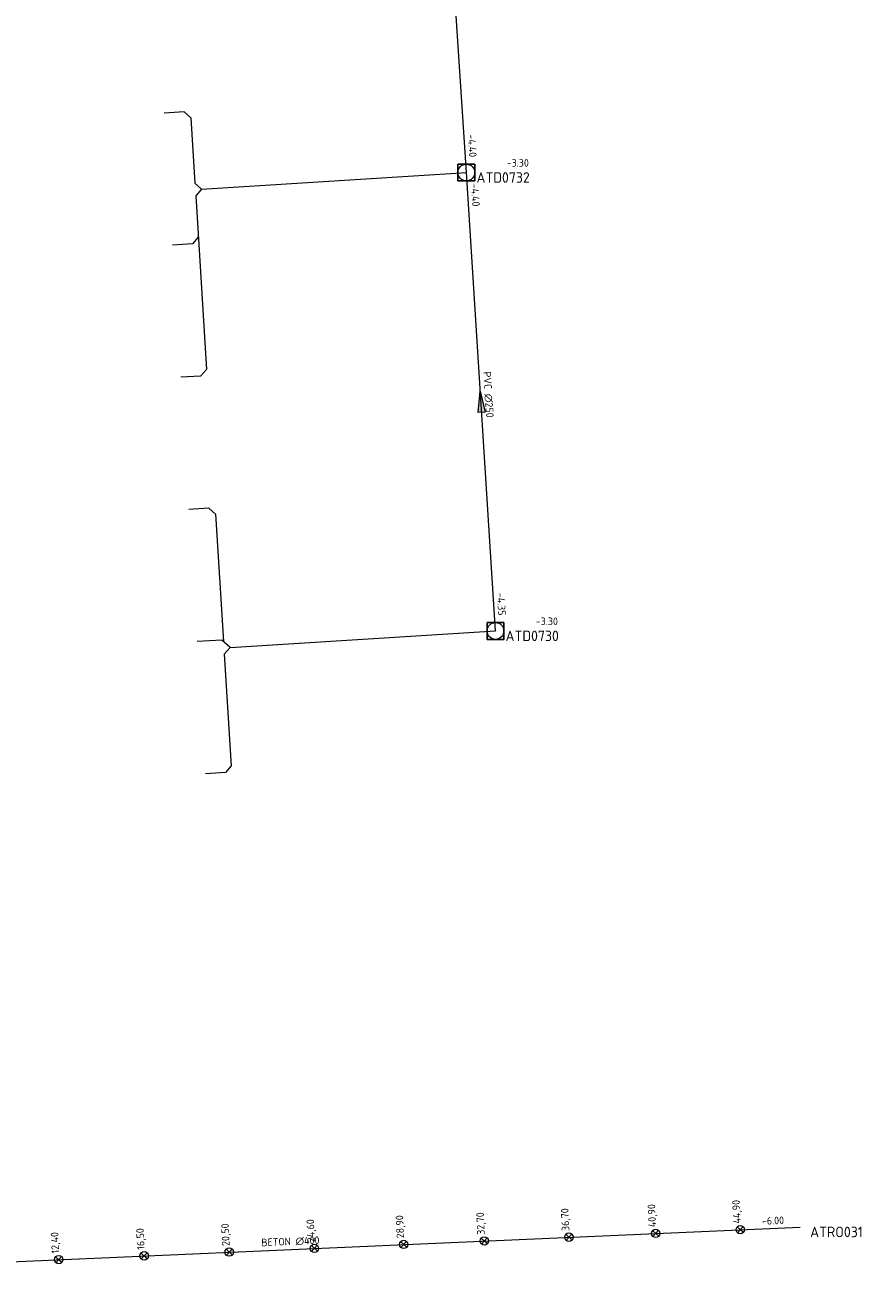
# Model space of a CAD drawing. Header units: metres. Extents: x 162232 to 162755, y 502539 to 502988.
# Tile 54 of 64: x 162639 to 162679, y 502715 to 502774. Entities that reach past the tile are written whole.
import ezdxf

# ---------------------------------------------------------------- set-up
doc = ezdxf.new("R2010")
doc.units = ezdxf.units.M
doc.header["$LTSCALE"] = 0.001
for name, color, linetype, lineweight in [('B-WE-RI-HWA_BOB-T18', 150, 'Continuous', 0), ('B-WE-RI-HWA_HULPSTUK_INLAAT-S', 150, 'Continuous', 13), ('B-WE-RI-HWA_HULPSTUK_INLAAT-T18', 150, 'Continuous', 0), ('B-WE-RI-HWA_MATERIAAL-T18', 150, 'Continuous', 0), ('B-WE-RI-HWA_PUTNUMMER-T25', 150, 'Continuous', 0), ('B-WE-RI-HWA_TRANSPORTLEIDING_BETON_400-G', 150, 'Continuous', 13), ('B-WE-RI-VWA_BOB-T18', 20, 'Continuous', 0), ('B-WE-RI-VWA_HUISAANSLUITING_PVC_125-G', 20, 'Continuous', 13), ('B-WE-RI-VWA_HUISAANSLUITING_PVC_160-G', 20, 'Continuous', 13), ('B-WE-RI-VWA_MATERIAAL-T18', 20, 'Continuous', 0), ('B-WE-RI-VWA_PUTDEKSELHOOGTE-T18', 20, 'Continuous', 0), ('B-WE-RI-VWA_PUTNUMMER-T25', 20, 'Continuous', 0), ('B-WE-RI-VWA_RIOOLPUT_INSPECTIEPUT-S', 20, 'Continuous', 13), ('B-WE-RI-VWA_STROOMRICHTING-S', 20, 'Continuous', 13), ('B-WE-RI-VWA_TRANSPORTLEIDING_PVC_250-G', 20, 'Continuous', 13), ('Default', 7, 'Continuous', 0)]:
    doc.layers.add(name, color=color, linetype=linetype, lineweight=lineweight)
doc.styles.add('NLCS-ISO', font='NLCS-ISO.ttf')

# ---------------------------------------------------------------- blocks, each defined once
blk = doc.blocks.new('SRI-STROOMRICHTING-SO')
at = {"layer": 'Default', "linetype": 'Continuous'}
blk.add_hatch(color=256, dxfattribs=at).paths.add_polyline_path([(-0.0025, 0.00083), (-0.0025, -0.00083), (0.0025, 0)])
at = {"flags": 128}
blk.add_lwpolyline([(0.0025, 0), (-0.0025, -0.00083), (-0.0025, 0.00083), (0.0025, 0)], dxfattribs=at)
blk = doc.blocks.new('B-SRI-PUT_VWA-SO')
at = {"flags": 128}
for points in [[(-0.002, 0.002), (0.002, 0.002), (0.002, -0.002), (-0.002, -0.002), (-0.002, 0.002)], [(0.002, -0.002), (0.002, 0.002), (-0.002, 0.002), (-0.002, -0.002), (0.002, -0.002)]]:
    blk.add_lwpolyline(points, dxfattribs=at)
blk.add_circle((0, 0), 0.002)
blk = doc.blocks.new('SRI-HULP_INLAAT-SO')
for p, q in [((-0.00071, 0.00071), (0.00071, -0.00071)), ((-0.00071, -0.00071), (0.00071, 0.00071))]:
    blk.add_line(p, q)
blk.add_circle((0, 0), 0.001)

msp = doc.modelspace()

# ---------------------------------------------------------------- linework, layer by layer
at = {"layer": 'B-WE-RI-HWA_TRANSPORTLEIDING_BETON_400-G', "flags": 128}
msp.add_lwpolyline([(162628.321, 502714.904), (162676, 502717)], dxfattribs=at)
at = {"layer": 'B-WE-RI-VWA_HUISAANSLUITING_PVC_125-G', "flags": 128}
for points in [[(162646.699, 502770.074), (162645.751, 502770.015)], [(162647.017, 502769.793), (162646.699, 502770.074)], [(162647.017, 502769.793), (162647.211, 502766.676)], [(162647.211, 502766.676), (162647.529, 502766.395)], [(162647.529, 502766.395), (162647.249, 502766.077)], [(162647.249, 502766.077), (162647.764, 502757.815)], [(162647.091, 502763.786), (162646.143, 502763.727)], [(162647.372, 502764.104), (162647.091, 502763.786)], [(162647.764, 502757.815), (162647.483, 502757.497)], [(162647.483, 502757.497), (162646.536, 502757.438)], [(162647.875, 502751.21), (162646.928, 502751.151)], [(162648.193, 502750.929), (162647.875, 502751.21)], [(162648.193, 502750.929), (162648.572, 502744.861)], [(162648.487, 502744.936), (162647.32, 502744.863)], [(162648.89, 502744.58), (162648.487, 502744.936)], [(162648.89, 502744.58), (162648.609, 502744.262)], [(162648.609, 502744.262), (162648.941, 502738.952)], [(162648.941, 502738.952), (162648.66, 502738.634)], [(162648.66, 502738.634), (162647.712, 502738.575)]]:
    msp.add_lwpolyline(points, dxfattribs=at)
at = {"layer": 'B-WE-RI-VWA_HUISAANSLUITING_PVC_160-G', "flags": 128}
for points in [[(162647.529, 502766.395), (162660.125, 502767.181)], [(162648.89, 502744.58), (162661.508, 502745.367)]]:
    msp.add_lwpolyline(points, dxfattribs=at)
at = {"layer": 'B-WE-RI-VWA_TRANSPORTLEIDING_PVC_250-G', "flags": 128}
for points in [[(162660.125, 502767.181), (162658.782, 502787.633)], [(162661.508, 502745.367), (162660.125, 502767.181)]]:
    msp.add_lwpolyline(points, dxfattribs=at)

# ---------------------------------------------------------------- block references
at = {"layer": 'B-WE-RI-HWA_HULPSTUK_INLAAT-S', "linetype": 'Continuous', "lineweight": 0, "xscale": 200, "yscale": 200, "rotation": 2.517139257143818}
for p in [(162669.132, 502716.698), (162673.158, 502716.875), (162652.897, 502715.984), (162657.143, 502716.171), (162660.979, 502716.34), (162665.006, 502716.517), (162640.729, 502715.449), (162644.795, 502715.628), (162648.841, 502715.806)]:
    msp.add_blockref('SRI-HULP_INLAAT-SO', p, dxfattribs=at)
at = {"layer": 'B-WE-RI-VWA_RIOOLPUT_INSPECTIEPUT-S', "linetype": 'Continuous', "lineweight": 0, "xscale": 200, "yscale": 200}
for p in [(162660.125, 502767.181), (162661.508, 502745.367)]:
    msp.add_blockref('B-SRI-PUT_VWA-SO', p, dxfattribs=at)
at = {"layer": 'B-WE-RI-VWA_STROOMRICHTING-S', "linetype": 'Continuous', "lineweight": 0, "xscale": 200, "yscale": 200, "rotation": 93.6276771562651}
msp.add_blockref('SRI-STROOMRICHTING-SO', (162660.816, 502756.274), dxfattribs=at)

# ---------------------------------------------------------------- texts
at = {"layer": 'B-WE-RI-HWA_BOB-T18', "linetype": 'Continuous', "lineweight": 0, "insert": (162674.194, 502717.102), "char_height": 0.36, "attachment_point": 7, "rotation": 2.51714, "line_spacing_factor": 0.8, "style": 'NLCS-ISO'}
msp.add_mtext('{\\C256;-6.00}', dxfattribs=at)
at = {"layer": 'B-WE-RI-HWA_HULPSTUK_INLAAT-T18', "linetype": 'Continuous', "lineweight": 0, "char_height": 0.36, "attachment_point": 7, "rotation": 92.51714, "line_spacing_factor": 0.8, "style": 'NLCS-ISO'}
for s, insert in [('{\\C256;36,70}', (162665.111, 502716.822)), ('{\\C256;40,90}', (162669.237, 502717.003)), ('{\\C256;44,90}', (162673.263, 502717.18)), ('{\\C256;24,60}', (162653.003, 502716.289)), ('{\\C256;28,90}', (162657.249, 502716.476)), ('{\\C256;32,70}', (162661.085, 502716.645)), ('{\\C256;12,40}', (162640.835, 502715.754)), ('{\\C256;16,50}', (162644.901, 502715.933)), ('{\\C256;20,50}', (162648.947, 502716.111))]:
    msp.add_mtext(s, dxfattribs=dict(at, insert=insert))
at = {"layer": 'B-WE-RI-HWA_MATERIAAL-T18', "linetype": 'Continuous', "lineweight": 0, "insert": (162651.762, 502716.116), "char_height": 0.36, "attachment_point": 8, "rotation": 2.51714, "line_spacing_factor": 0.8, "style": 'NLCS-ISO'}
msp.add_mtext('{\\C256;BETON ∅400}', dxfattribs=at)
at = {"layer": 'B-WE-RI-HWA_PUTNUMMER-T25', "linetype": 'Continuous', "lineweight": 0, "insert": (162676.48, 502716.515), "char_height": 0.5, "attachment_point": 7, "line_spacing_factor": 0.8, "style": 'NLCS-ISO'}
msp.add_mtext('{\\C256;ATRO031}', dxfattribs=at)
at = {"layer": 'B-WE-RI-VWA_BOB-T18', "linetype": 'Continuous', "lineweight": 0, "char_height": 0.36, "attachment_point": 7, "line_spacing_factor": 0.8, "style": 'NLCS-ISO'}
for s, insert, rotation in [('{\\C256;-4.40}', (162660.188, 502768.989), 273.75699), ('{\\C256;-4.40}', (162660.341, 502766.644), 273.62768), ('{\\C256;-4.35}', (162661.575, 502747.175), 273.62768)]:
    msp.add_mtext(s, dxfattribs=dict(at, insert=insert, rotation=rotation))
at = {"layer": 'B-WE-RI-VWA_MATERIAAL-T18', "linetype": 'Continuous', "lineweight": 0, "insert": (162660.977, 502756.603), "char_height": 0.36, "attachment_point": 8, "rotation": 273.62768, "line_spacing_factor": 0.8, "style": 'NLCS-ISO'}
msp.add_mtext('{\\C256;PVC ∅250}', dxfattribs=at)
at = {"layer": 'B-WE-RI-VWA_PUTDEKSELHOOGTE-T18', "linetype": 'Continuous', "lineweight": 0, "char_height": 0.36, "attachment_point": 7, "line_spacing_factor": 0.8, "style": 'NLCS-ISO'}
for insert in [(162662.045, 502767.462), (162663.428, 502745.648)]:
    msp.add_mtext('{\\C256;-3.30}', dxfattribs=dict(at, insert=insert))
at = {"layer": 'B-WE-RI-VWA_PUTNUMMER-T25', "linetype": 'Continuous', "lineweight": 0, "char_height": 0.5, "attachment_point": 7, "line_spacing_factor": 0.8, "style": 'NLCS-ISO'}
for s, insert in [('{\\C256;ATD0732}', (162660.605, 502766.696)), ('{\\C256;ATD0730}', (162661.988, 502744.882))]:
    msp.add_mtext(s, dxfattribs=dict(at, insert=insert))

doc.saveas('drawing.dxf')
